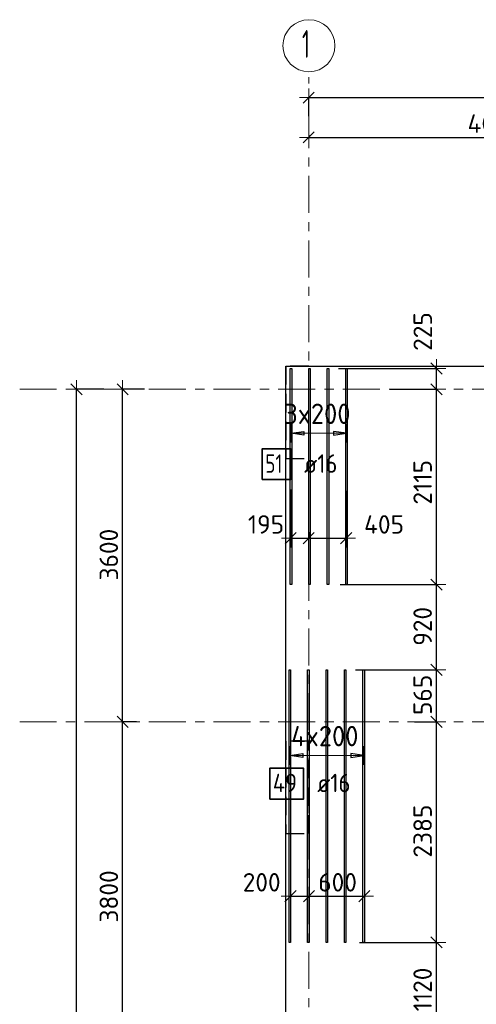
# Model space of a CAD drawing. Header units: metres. Extents: x -38 to 107, y -15 to 21.
# Tile 8 of 89: x -2.63 to 2.31, y 9.74 to 20.4. Entities that reach past the tile are written whole.
import ezdxf

# ---------------------------------------------------------------- set-up
doc = ezdxf.new("R2010")
doc.units = ezdxf.units.M
doc.header["$PDMODE"] = 65
for name, pattern in [('______11', [0.5, 0.4, -0.05, 0, -0.05]), ('______2', [0.27, 0.2, -0.07]), ('______5', [1.1, 0.8, -0.1, 0.1, -0.1])]:
    doc.linetypes.add(name, pattern=pattern)
for name, color, linetype, lineweight in [('XR$2$Осевая линия (1)', 7, '______5', 13), ('XR$2$Размерная линия (1)', 7, 'Continuous', 13), ('XR$3$Перекрытие (1)', 7, 'Continuous', 35), ('XR$3$Размерная линия (1)', 7, 'Continuous', 13)]:
    doc.layers.add(name, color=color, linetype=linetype, lineweight=lineweight)
doc.layers.add('XR$3$Арм.стержн.Доп. Арм верхн.зоны Х', color=7, linetype='Continuous', lineweight=35, true_color=0x8c8cff)
doc.layers.add('XR$5$Стена_ бетон несущ.', color=7, linetype='Continuous', lineweight=70, true_color=0xb4b496)
doc.styles.add('ISOCPEUR', font='txt')
doc.dimstyles.new('DIMSTYLE_2', dxfattribs={"dimtxt": 0.2, "dimasz": 0.2, "dimexe": 0, "dimexo": 0, "dimgap": 0.1, "dimtad": 2, "dimdec": 0, "dimlfac": 1000, "dimrnd": 5, "dimzin": 12, "dimdsep": 46, "dimtxsty": 'ISOCPEUR', "dimblk1": 'ALL_ML_STRICH', "dimblk2": 'ALL_ML_STRICH', "dimsah": 1, "dimcen": 0, "dimclrd": 7, "dimclre": 256, "dimclrt": 7, "dimadec": 0, "dimazin": 0, "dimtfac": 1, "dimtdec": 0, "dimtix": 1, "dimtmove": 2, "dimatfit": 3, "dimfxl": 0, "dimtzin": 0, "dimlwd": 0, "dimlwe": -3, "dimarcsym": 0})
doc.dimstyles.new('DIMSTYLE_3', dxfattribs={"dimtxt": 0.2, "dimasz": 0.2, "dimexe": 0, "dimexo": 0, "dimgap": 0.1, "dimtad": 2, "dimdec": 0, "dimlfac": 1000, "dimrnd": 5, "dimzin": 12, "dimdsep": 46, "dimtxsty": 'ISOCPEUR', "dimblk1": 'ALL_ML_STRICH', "dimblk2": 'ALL_ML_STRICH', "dimsah": 1, "dimcen": 0, "dimclrd": 7, "dimclre": 256, "dimclrt": 7, "dimadec": 0, "dimazin": 0, "dimtfac": 1, "dimtdec": 0, "dimtix": 1, "dimtmove": 2, "dimatfit": 3, "dimfxl": 0, "dimtzin": 0, "dimlwd": 0, "dimlwe": -3, "dimarcsym": 0})
doc.dimstyles.new('DIMSTYLE_6', dxfattribs={"dimtxt": 0.2, "dimasz": 0.2, "dimexe": 0, "dimexo": 0, "dimgap": 0.1, "dimtad": 2, "dimdec": 0, "dimlfac": 1000, "dimrnd": 5, "dimzin": 12, "dimdsep": 46, "dimtxsty": 'ISOCPEUR', "dimblk1": 'ALL_ML_STRICH', "dimblk2": 'ALL_ML_STRICH', "dimsah": 1, "dimcen": 0, "dimclrd": 7, "dimclre": 256, "dimclrt": 7, "dimadec": 0, "dimazin": 0, "dimtfac": 1, "dimtdec": 0, "dimtix": 1, "dimtmove": 2, "dimatfit": 3, "dimfxl": 0, "dimtvp": 1.2, "dimtzin": 0, "dimlwd": 0, "dimlwe": -3, "dimarcsym": 0})

# ---------------------------------------------------------------- blocks, each defined once
blk = doc.blocks.new('ALL_ML_STRICH')
at = {"color": 0, "linetype": 'ByBlock', "lineweight": -2}
for p, q in [((-1, 0), (0.5, 0)), ((-0.3, -0.3), (0.3, 0.3)), ((0, -0.5), (0, 0.5))]:
    blk.add_line(p, q, dxfattribs=at)
blk = doc.blocks.new('*D5')
at = {"layer": 'DEFPOINTS', "color": 7, "linetype": 'Continuous', "lineweight": 13, "transparency": 33554687}
for p in [(-1.699, 16.4), (-2.294, 0), (-2.015, 0)]:
    blk.add_point(p, dxfattribs=at)
at = {"layer": 'XR$2$Размерная линия (1)', "color": 9, "linetype": 'Continuous', "lineweight": -2, "true_color": 0xc7c7c7, "transparency": 33554687}
for p, q in [((-1.719, 16.4), (-2.015, 16.4)), ((-2.274, 0), (-2.015, 0))]:
    blk.add_line(p, q, dxfattribs=at)
at = {"layer": 'XR$2$Размерная линия (1)', "color": 7, "linetype": 'Continuous', "lineweight": -2, "transparency": 33554687}
blk.add_line((-2.015, 0), (-2.015, 16.4), dxfattribs=at)
at = {"layer": 'XR$2$Размерная линия (1)', "color": 7, "linetype": 'Continuous', "lineweight": 13, "transparency": 33554687, "xscale": 0.2, "yscale": 0.2, "zscale": 0.2}
for p, rotation in [((-2.015, 16.4), 90), ((-2.015, 0), 270)]:
    blk.add_blockref('ALL_ML_STRICH', p, dxfattribs=dict(at, rotation=rotation))
at = {"layer": 'XR$2$Размерная линия (1)', "color": 7, "linetype": 'Continuous', "lineweight": 13, "transparency": 33554687, "insert": (-2.165, 8.22), "char_height": 0.2, "width": 1, "attachment_point": 5, "rotation": 90, "style": 'ISOCPEUR'}
blk.add_mtext('\\A1;{16400}', dxfattribs=at)
blk = doc.blocks.new('*D9')
at = {"layer": 'DEFPOINTS', "color": 7, "linetype": 'Continuous', "lineweight": 13, "transparency": 33554687}
for p in [(-1.347, 12.8), (-1.515, 9), (-1.253, 9)]:
    blk.add_point(p, dxfattribs=at)
at = {"layer": 'XR$2$Размерная линия (1)', "color": 9, "linetype": 'Continuous', "lineweight": -2, "true_color": 0xc7c7c7, "transparency": 33554687}
for p, q in [((-1.367, 12.8), (-1.515, 12.8)), ((-1.273, 9), (-1.515, 9))]:
    blk.add_line(p, q, dxfattribs=at)
at = {"layer": 'XR$2$Размерная линия (1)', "color": 7, "linetype": 'Continuous', "lineweight": -2, "transparency": 33554687}
blk.add_line((-1.515, 9), (-1.515, 12.8), dxfattribs=at)
at = {"layer": 'XR$2$Размерная линия (1)', "color": 7, "linetype": 'Continuous', "lineweight": 13, "transparency": 33554687, "xscale": 0.2, "yscale": 0.2, "zscale": 0.2}
for p, rotation in [((-1.515, 12.8), 90), ((-1.515, 9), 270)]:
    blk.add_blockref('ALL_ML_STRICH', p, dxfattribs=dict(at, rotation=rotation))
at = {"layer": 'XR$2$Размерная линия (1)', "color": 7, "linetype": 'Continuous', "lineweight": 13, "transparency": 33554687, "insert": (-1.665, 10.91), "char_height": 0.2, "width": 0.8, "attachment_point": 5, "rotation": 90, "style": 'ISOCPEUR'}
blk.add_mtext('\\A1;{3800}', dxfattribs=at)
blk = doc.blocks.new('*D10')
at = {"layer": 'DEFPOINTS', "color": 7, "linetype": 'Continuous', "lineweight": 13, "transparency": 33554687}
for p in [(-1.26, 16.4), (-1.515, 12.8), (-1.347, 12.8)]:
    blk.add_point(p, dxfattribs=at)
at = {"layer": 'XR$2$Размерная линия (1)', "color": 9, "linetype": 'Continuous', "lineweight": -2, "true_color": 0xc7c7c7, "transparency": 33554687}
for p, q in [((-1.28, 16.4), (-1.515, 16.4)), ((-1.367, 12.8), (-1.515, 12.8))]:
    blk.add_line(p, q, dxfattribs=at)
at = {"layer": 'XR$2$Размерная линия (1)', "color": 7, "linetype": 'Continuous', "lineweight": -2, "transparency": 33554687}
blk.add_line((-1.515, 12.8), (-1.515, 16.4), dxfattribs=at)
at = {"layer": 'XR$2$Размерная линия (1)', "color": 7, "linetype": 'Continuous', "lineweight": 13, "transparency": 33554687, "xscale": 0.2, "yscale": 0.2, "zscale": 0.2}
for p, rotation in [((-1.515, 16.4), 90), ((-1.515, 12.8), 270)]:
    blk.add_blockref('ALL_ML_STRICH', p, dxfattribs=dict(at, rotation=rotation))
at = {"layer": 'XR$2$Размерная линия (1)', "color": 7, "linetype": 'Continuous', "lineweight": 13, "transparency": 33554687, "insert": (-1.665, 14.61), "char_height": 0.2, "width": 0.8, "attachment_point": 5, "rotation": 90, "style": 'ISOCPEUR'}
blk.add_mtext('\\A1;{3600}', dxfattribs=at)
blk = doc.blocks.new('*D11')
at = {"layer": 'DEFPOINTS', "color": 7, "linetype": 'Continuous', "lineweight": 13, "transparency": 33554687}
for p in [(0.5, 19.557), (0.5, 19.377), (61.6, 17.12)]:
    blk.add_point(p, dxfattribs=at)
at = {"layer": 'XR$2$Размерная линия (1)', "color": 9, "linetype": 'Continuous', "lineweight": -2, "true_color": 0xc7c7c7, "transparency": 33554687}
for p, q in [((0.5, 19.357), (0.5, 19.557)), ((61.6, 17.14), (61.6, 19.557))]:
    blk.add_line(p, q, dxfattribs=at)
at = {"layer": 'XR$2$Размерная линия (1)', "color": 7, "linetype": 'Continuous', "lineweight": -2, "transparency": 33554687}
blk.add_line((0.5, 19.557), (61.6, 19.557), dxfattribs=at)
at = {"layer": 'XR$2$Размерная линия (1)', "color": 7, "linetype": 'Continuous', "lineweight": 13, "transparency": 33554687, "xscale": 0.2, "yscale": 0.2, "zscale": 0.2, "rotation": 180}
blk.add_blockref('ALL_ML_STRICH', (0.5, 19.557), dxfattribs=at)
at = {"layer": 'XR$2$Размерная линия (1)', "color": 7, "linetype": 'Continuous', "lineweight": 13, "transparency": 33554687, "xscale": 0.2, "yscale": 0.2, "zscale": 0.2}
blk.add_blockref('ALL_ML_STRICH', (61.6, 19.557), dxfattribs=at)
at = {"layer": 'XR$2$Размерная линия (1)', "color": 7, "linetype": 'Continuous', "lineweight": 13, "transparency": 33554687, "insert": (31.1, 19.707), "char_height": 0.2, "width": 1, "attachment_point": 5, "style": 'ISOCPEUR'}
blk.add_mtext('\\A1;{61100}', dxfattribs=at)
blk = doc.blocks.new('*D26')
at = {"layer": 'DEFPOINTS', "color": 7, "linetype": 'Continuous', "lineweight": 13, "transparency": 33554687}
for p in [(4.5, 19.191), (0.5, 19.17), (0.5, 19.126)]:
    blk.add_point(p, dxfattribs=at)
at = {"layer": 'XR$2$Размерная линия (1)', "color": 9, "linetype": 'Continuous', "lineweight": -2, "true_color": 0xc7c7c7, "transparency": 33554687}
for p, q in [((0.5, 19.15), (0.5, 19.126)), ((4.5, 19.171), (4.5, 19.126))]:
    blk.add_line(p, q, dxfattribs=at)
at = {"layer": 'XR$2$Размерная линия (1)', "color": 7, "linetype": 'Continuous', "lineweight": -2, "transparency": 33554687}
blk.add_line((0.5, 19.126), (4.5, 19.126), dxfattribs=at)
at = {"layer": 'XR$2$Размерная линия (1)', "color": 7, "linetype": 'Continuous', "lineweight": 13, "transparency": 33554687, "xscale": 0.2, "yscale": 0.2, "zscale": 0.2, "rotation": 180}
blk.add_blockref('ALL_ML_STRICH', (0.5, 19.126), dxfattribs=at)
at = {"layer": 'XR$2$Размерная линия (1)', "color": 7, "linetype": 'Continuous', "lineweight": 13, "transparency": 33554687, "xscale": 0.2, "yscale": 0.2, "zscale": 0.2}
blk.add_blockref('ALL_ML_STRICH', (4.5, 19.126), dxfattribs=at)
at = {"layer": 'XR$2$Размерная линия (1)', "color": 7, "linetype": 'Continuous', "lineweight": 13, "transparency": 33554687, "insert": (2.5, 19.276), "char_height": 0.2, "width": 0.8, "attachment_point": 5, "style": 'ISOCPEUR'}
blk.add_mtext('\\A1;{4000}', dxfattribs=at)
blk = doc.blocks.new('*D47')
at = {"layer": 'DEFPOINTS', "color": 7, "linetype": 'Continuous', "lineweight": 13, "transparency": 33554687}
for p in [(1.028, 10.413), (1.006, 9.292), (1.883, 9.292)]:
    blk.add_point(p, dxfattribs=at)
at = {"layer": 'XR$3$Размерная линия (1)', "color": 9, "linetype": 'Continuous', "lineweight": -2, "true_color": 0xc7c7c7, "transparency": 33554687}
for p, q in [((1.048, 10.413), (1.883, 10.413)), ((1.026, 9.292), (1.883, 9.292))]:
    blk.add_line(p, q, dxfattribs=at)
at = {"layer": 'XR$3$Размерная линия (1)', "color": 7, "linetype": 'Continuous', "lineweight": -2, "transparency": 33554687}
blk.add_line((1.883, 9.292), (1.883, 10.413), dxfattribs=at)
at = {"layer": 'XR$3$Размерная линия (1)', "color": 7, "linetype": 'Continuous', "lineweight": 13, "transparency": 33554687, "xscale": 0.2, "yscale": 0.2, "zscale": 0.2}
for p, rotation in [((1.883, 10.413), 90), ((1.883, 9.292), 270)]:
    blk.add_blockref('ALL_ML_STRICH', p, dxfattribs=dict(at, rotation=rotation))
at = {"layer": 'XR$3$Размерная линия (1)', "color": 7, "linetype": 'Continuous', "lineweight": 13, "transparency": 33554687, "insert": (1.733, 9.903), "char_height": 0.2, "width": 0.8, "attachment_point": 5, "rotation": 90, "style": 'ISOCPEUR'}
blk.add_mtext('\\A1;{1120}', dxfattribs=at)
blk = doc.blocks.new('*D48')
at = {"layer": 'DEFPOINTS', "color": 7, "linetype": 'Continuous', "lineweight": 13, "transparency": 33554687}
for p in [(1.624, 12.8), (1.028, 10.413), (1.883, 10.413)]:
    blk.add_point(p, dxfattribs=at)
at = {"layer": 'XR$3$Размерная линия (1)', "color": 9, "linetype": 'Continuous', "lineweight": -2, "true_color": 0xc7c7c7, "transparency": 33554687}
for p, q in [((1.644, 12.8), (1.883, 12.8)), ((1.048, 10.413), (1.883, 10.413))]:
    blk.add_line(p, q, dxfattribs=at)
at = {"layer": 'XR$3$Размерная линия (1)', "color": 7, "linetype": 'Continuous', "lineweight": -2, "transparency": 33554687}
blk.add_line((1.883, 10.413), (1.883, 12.8), dxfattribs=at)
at = {"layer": 'XR$3$Размерная линия (1)', "color": 7, "linetype": 'Continuous', "lineweight": 13, "transparency": 33554687, "xscale": 0.2, "yscale": 0.2, "zscale": 0.2}
for p, rotation in [((1.883, 12.8), 90), ((1.883, 10.413), 270)]:
    blk.add_blockref('ALL_ML_STRICH', p, dxfattribs=dict(at, rotation=rotation))
at = {"layer": 'XR$3$Размерная линия (1)', "color": 7, "linetype": 'Continuous', "lineweight": 13, "transparency": 33554687, "insert": (1.733, 11.617), "char_height": 0.2, "width": 0.8, "attachment_point": 5, "rotation": 90, "style": 'ISOCPEUR'}
blk.add_mtext('\\A1;{2385}', dxfattribs=at)
blk = doc.blocks.new('*D49')
at = {"layer": 'DEFPOINTS', "color": 7, "linetype": 'Continuous', "lineweight": 13, "transparency": 33554687}
for p in [(0.985, 13.363), (1.624, 12.8), (1.883, 12.8)]:
    blk.add_point(p, dxfattribs=at)
at = {"layer": 'XR$3$Размерная линия (1)', "color": 9, "linetype": 'Continuous', "lineweight": -2, "true_color": 0xc7c7c7, "transparency": 33554687}
for p, q in [((1.005, 13.363), (1.883, 13.363)), ((1.644, 12.8), (1.883, 12.8))]:
    blk.add_line(p, q, dxfattribs=at)
at = {"layer": 'XR$3$Размерная линия (1)', "color": 7, "linetype": 'Continuous', "lineweight": -2, "transparency": 33554687}
blk.add_line((1.883, 12.8), (1.883, 13.363), dxfattribs=at)
at = {"layer": 'XR$3$Размерная линия (1)', "color": 7, "linetype": 'Continuous', "lineweight": 13, "transparency": 33554687, "xscale": 0.2, "yscale": 0.2, "zscale": 0.2}
for p, rotation in [((1.883, 13.363), 90), ((1.883, 12.8), 270)]:
    blk.add_blockref('ALL_ML_STRICH', p, dxfattribs=dict(at, rotation=rotation))
at = {"layer": 'XR$3$Размерная линия (1)', "color": 7, "linetype": 'Continuous', "lineweight": 13, "transparency": 33554687, "insert": (1.733, 13.092), "char_height": 0.2, "width": 0.6, "attachment_point": 5, "rotation": 90, "style": 'ISOCPEUR'}
blk.add_mtext('\\A1;{565}', dxfattribs=at)
blk = doc.blocks.new('*D50')
at = {"layer": 'DEFPOINTS', "color": 7, "linetype": 'Continuous', "lineweight": 13, "transparency": 33554687}
for p in [(0.821, 14.285), (0.985, 13.363), (1.883, 13.363)]:
    blk.add_point(p, dxfattribs=at)
at = {"layer": 'XR$3$Размерная линия (1)', "color": 9, "linetype": 'Continuous', "lineweight": -2, "true_color": 0xc7c7c7, "transparency": 33554687}
for p, q in [((0.841, 14.285), (1.883, 14.285)), ((1.005, 13.363), (1.883, 13.363))]:
    blk.add_line(p, q, dxfattribs=at)
at = {"layer": 'XR$3$Размерная линия (1)', "color": 7, "linetype": 'Continuous', "lineweight": -2, "transparency": 33554687}
blk.add_line((1.883, 13.363), (1.883, 14.285), dxfattribs=at)
at = {"layer": 'XR$3$Размерная линия (1)', "color": 7, "linetype": 'Continuous', "lineweight": 13, "transparency": 33554687, "xscale": 0.2, "yscale": 0.2, "zscale": 0.2}
for p, rotation in [((1.883, 14.285), 90), ((1.883, 13.363), 270)]:
    blk.add_blockref('ALL_ML_STRICH', p, dxfattribs=dict(at, rotation=rotation))
at = {"layer": 'XR$3$Размерная линия (1)', "color": 7, "linetype": 'Continuous', "lineweight": 13, "transparency": 33554687, "insert": (1.733, 13.834), "char_height": 0.2, "width": 0.6, "attachment_point": 5, "rotation": 90, "style": 'ISOCPEUR'}
blk.add_mtext('\\A1;{920}', dxfattribs=at)
blk = doc.blocks.new('*D51')
at = {"layer": 'DEFPOINTS', "color": 7, "linetype": 'Continuous', "lineweight": 13, "transparency": 33554687}
for p in [(1.358, 16.4), (0.821, 14.285), (1.883, 14.285)]:
    blk.add_point(p, dxfattribs=at)
at = {"layer": 'XR$3$Размерная линия (1)', "color": 9, "linetype": 'Continuous', "lineweight": -2, "true_color": 0xc7c7c7, "transparency": 33554687}
for p, q in [((1.378, 16.4), (1.883, 16.4)), ((0.841, 14.285), (1.883, 14.285))]:
    blk.add_line(p, q, dxfattribs=at)
at = {"layer": 'XR$3$Размерная линия (1)', "color": 7, "linetype": 'Continuous', "lineweight": -2, "transparency": 33554687}
blk.add_line((1.883, 14.285), (1.883, 16.4), dxfattribs=at)
at = {"layer": 'XR$3$Размерная линия (1)', "color": 7, "linetype": 'Continuous', "lineweight": 13, "transparency": 33554687, "xscale": 0.2, "yscale": 0.2, "zscale": 0.2}
for p, rotation in [((1.883, 16.4), 90), ((1.883, 14.285), 270)]:
    blk.add_blockref('ALL_ML_STRICH', p, dxfattribs=dict(at, rotation=rotation))
at = {"layer": 'XR$3$Размерная линия (1)', "color": 7, "linetype": 'Continuous', "lineweight": 13, "transparency": 33554687, "insert": (1.733, 15.393), "char_height": 0.2, "width": 0.8, "attachment_point": 5, "rotation": 90, "style": 'ISOCPEUR'}
blk.add_mtext('\\A1;{2115}', dxfattribs=at)
blk = doc.blocks.new('*D52')
at = {"layer": 'DEFPOINTS', "color": 7, "linetype": 'Continuous', "lineweight": 13, "transparency": 33554687}
for p in [(0.801, 16.625), (1.358, 16.4), (1.883, 16.4)]:
    blk.add_point(p, dxfattribs=at)
at = {"layer": 'XR$3$Размерная линия (1)', "color": 9, "linetype": 'Continuous', "lineweight": -2, "true_color": 0xc7c7c7, "transparency": 33554687}
for p, q in [((0.821, 16.625), (1.883, 16.625)), ((1.378, 16.4), (1.883, 16.4))]:
    blk.add_line(p, q, dxfattribs=at)
at = {"layer": 'XR$3$Размерная линия (1)', "color": 7, "linetype": 'Continuous', "lineweight": -2, "transparency": 33554687}
blk.add_line((1.883, 16.4), (1.883, 16.625), dxfattribs=at)
at = {"layer": 'XR$3$Размерная линия (1)', "color": 7, "linetype": 'Continuous', "lineweight": 13, "transparency": 33554687, "xscale": 0.2, "yscale": 0.2, "zscale": 0.2}
for p, rotation in [((1.883, 16.625), 90), ((1.883, 16.4), 270)]:
    blk.add_blockref('ALL_ML_STRICH', p, dxfattribs=dict(at, rotation=rotation))
at = {"layer": 'XR$3$Размерная линия (1)', "color": 7, "linetype": 'Continuous', "lineweight": 13, "transparency": 33554687, "insert": (1.734, 17.025), "char_height": 0.2, "width": 0.6, "attachment_point": 5, "rotation": 90, "style": 'ISOCPEUR'}
blk.add_mtext('\\A1;{225}', dxfattribs=at)
blk = doc.blocks.new('*D81')
at = {"layer": 'DEFPOINTS', "color": 7, "linetype": 'Continuous', "lineweight": 13, "transparency": 33554687}
for p in [(0.302, 10.979), (0.502, 10.984), (0.302, 10.913)]:
    blk.add_point(p, dxfattribs=at)
at = {"layer": 'XR$3$Размерная линия (1)', "color": 9, "linetype": 'Continuous', "lineweight": -2, "true_color": 0xc7c7c7, "transparency": 33554687}
for p, q in [((0.302, 10.959), (0.302, 10.913)), ((0.502, 10.964), (0.502, 10.913))]:
    blk.add_line(p, q, dxfattribs=at)
at = {"layer": 'XR$3$Размерная линия (1)', "color": 7, "linetype": 'Continuous', "lineweight": -2, "transparency": 33554687}
blk.add_line((0.302, 10.913), (0.502, 10.913), dxfattribs=at)
at = {"layer": 'XR$3$Размерная линия (1)', "color": 7, "linetype": 'Continuous', "lineweight": 13, "transparency": 33554687, "xscale": 0.2, "yscale": 0.2, "zscale": 0.2, "rotation": 180}
blk.add_blockref('ALL_ML_STRICH', (0.302, 10.913), dxfattribs=at)
at = {"layer": 'XR$3$Размерная линия (1)', "color": 7, "linetype": 'Continuous', "lineweight": 13, "transparency": 33554687, "xscale": 0.2, "yscale": 0.2, "zscale": 0.2}
blk.add_blockref('ALL_ML_STRICH', (0.502, 10.913), dxfattribs=at)
at = {"layer": 'XR$3$Размерная линия (1)', "color": 7, "linetype": 'Continuous', "lineweight": 13, "transparency": 33554687, "insert": (-0.01, 11.063), "char_height": 0.2, "width": 0.6, "attachment_point": 5, "style": 'ISOCPEUR'}
blk.add_mtext('\\A1;{200}', dxfattribs=at)
blk = doc.blocks.new('*D82')
at = {"layer": 'DEFPOINTS', "color": 7, "linetype": 'Continuous', "lineweight": 13, "transparency": 33554687}
for p in [(0.502, 10.984), (0.502, 10.913), (1.102, 10.975)]:
    blk.add_point(p, dxfattribs=at)
at = {"layer": 'XR$3$Размерная линия (1)', "color": 9, "linetype": 'Continuous', "lineweight": -2, "true_color": 0xc7c7c7, "transparency": 33554687}
for p, q in [((0.502, 10.964), (0.502, 10.913)), ((1.102, 10.955), (1.102, 10.913))]:
    blk.add_line(p, q, dxfattribs=at)
at = {"layer": 'XR$3$Размерная линия (1)', "color": 7, "linetype": 'Continuous', "lineweight": -2, "transparency": 33554687}
blk.add_line((0.502, 10.913), (1.102, 10.913), dxfattribs=at)
at = {"layer": 'XR$3$Размерная линия (1)', "color": 7, "linetype": 'Continuous', "lineweight": 13, "transparency": 33554687, "xscale": 0.2, "yscale": 0.2, "zscale": 0.2, "rotation": 180}
blk.add_blockref('ALL_ML_STRICH', (0.502, 10.913), dxfattribs=at)
at = {"layer": 'XR$3$Размерная линия (1)', "color": 7, "linetype": 'Continuous', "lineweight": 13, "transparency": 33554687, "xscale": 0.2, "yscale": 0.2, "zscale": 0.2}
blk.add_blockref('ALL_ML_STRICH', (1.102, 10.913), dxfattribs=at)
at = {"layer": 'XR$3$Размерная линия (1)', "color": 7, "linetype": 'Continuous', "lineweight": 13, "transparency": 33554687, "insert": (0.812, 11.063), "char_height": 0.2, "width": 0.6, "attachment_point": 5, "style": 'ISOCPEUR'}
blk.add_mtext('\\A1;{600}', dxfattribs=at)
blk = doc.blocks.new('*D83')
at = {"layer": 'DEFPOINTS', "color": 7, "linetype": 'Continuous', "lineweight": 13, "transparency": 33554687}
for p in [(0.305, 15.336), (0.5, 14.874), (0.305, 14.788)]:
    blk.add_point(p, dxfattribs=at)
at = {"layer": 'XR$3$Размерная линия (1)', "color": 9, "linetype": 'Continuous', "lineweight": -2, "true_color": 0xc7c7c7, "transparency": 33554687}
for p, q in [((0.305, 15.316), (0.305, 14.788)), ((0.5, 14.854), (0.5, 14.788))]:
    blk.add_line(p, q, dxfattribs=at)
at = {"layer": 'XR$3$Размерная линия (1)', "color": 7, "linetype": 'Continuous', "lineweight": -2, "transparency": 33554687}
blk.add_line((0.305, 14.788), (0.5, 14.788), dxfattribs=at)
at = {"layer": 'XR$3$Размерная линия (1)', "color": 7, "linetype": 'Continuous', "lineweight": 13, "transparency": 33554687, "xscale": 0.2, "yscale": 0.2, "zscale": 0.2, "rotation": 180}
blk.add_blockref('ALL_ML_STRICH', (0.305, 14.788), dxfattribs=at)
at = {"layer": 'XR$3$Размерная линия (1)', "color": 7, "linetype": 'Continuous', "lineweight": 13, "transparency": 33554687, "xscale": 0.2, "yscale": 0.2, "zscale": 0.2}
blk.add_blockref('ALL_ML_STRICH', (0.5, 14.788), dxfattribs=at)
at = {"layer": 'XR$3$Размерная линия (1)', "color": 7, "linetype": 'Continuous', "lineweight": 13, "transparency": 33554687, "insert": (0.037, 14.937), "char_height": 0.2, "width": 0.6, "attachment_point": 5, "style": 'ISOCPEUR'}
blk.add_mtext('\\A1;{195}', dxfattribs=at)
blk = doc.blocks.new('*D84')
at = {"layer": 'DEFPOINTS', "color": 7, "linetype": 'Continuous', "lineweight": 13, "transparency": 33554687}
for p in [(0.905, 15.319), (0.5, 14.874), (0.5, 14.788)]:
    blk.add_point(p, dxfattribs=at)
at = {"layer": 'XR$3$Размерная линия (1)', "color": 9, "linetype": 'Continuous', "lineweight": -2, "true_color": 0xc7c7c7, "transparency": 33554687}
for p, q in [((0.905, 15.299), (0.905, 14.788)), ((0.5, 14.854), (0.5, 14.788))]:
    blk.add_line(p, q, dxfattribs=at)
at = {"layer": 'XR$3$Размерная линия (1)', "color": 7, "linetype": 'Continuous', "lineweight": -2, "transparency": 33554687}
blk.add_line((0.5, 14.788), (0.905, 14.788), dxfattribs=at)
at = {"layer": 'XR$3$Размерная линия (1)', "color": 7, "linetype": 'Continuous', "lineweight": 13, "transparency": 33554687, "xscale": 0.2, "yscale": 0.2, "zscale": 0.2, "rotation": 180}
blk.add_blockref('ALL_ML_STRICH', (0.5, 14.788), dxfattribs=at)
at = {"layer": 'XR$3$Размерная линия (1)', "color": 7, "linetype": 'Continuous', "lineweight": 13, "transparency": 33554687, "xscale": 0.2, "yscale": 0.2, "zscale": 0.2}
blk.add_blockref('ALL_ML_STRICH', (0.905, 14.788), dxfattribs=at)
at = {"layer": 'XR$3$Размерная линия (1)', "color": 7, "linetype": 'Continuous', "lineweight": 13, "transparency": 33554687, "insert": (1.315, 14.937), "char_height": 0.2, "width": 0.6, "attachment_point": 5, "style": 'ISOCPEUR'}
blk.add_mtext('\\A1;{405}', dxfattribs=at)

msp = doc.modelspace()

# ---------------------------------------------------------------- linework, layer by layer
at = {"layer": 'XR$2$Осевая линия (1)', "color": 253, "linetype": '______11', "lineweight": 13, "true_color": 0xa0a0a0, "transparency": 33554687}
for p, q in [((0.5, -3.39), (0.5, 19.78)), ((-2.63, 16.4), (62.6, 16.4)), ((-2.63, 12.8), (62.6, 12.8))]:
    msp.add_line(p, q, dxfattribs=at)
at = {"layer": 'XR$2$Осевая линия (1)', "color": 7, "linetype": 'Continuous', "lineweight": 13, "transparency": 33554687}
msp.add_circle((0.5019, 20.1186), 0.2819, dxfattribs=at)
at = {"layer": 'XR$3$Арм.стержн.Доп. Арм верхн.зоны Х', "color": 253, "linetype": 'Continuous', "lineweight": -3, "true_color": 0xa0a0a0, "transparency": 33554687}
for p, q in [((0.3077, 15.9246), (0.3077, 16.0246)), ((0.9077, 15.9246), (0.9077, 16.0246)), ((0.3077, 15.9246), (0.3077, 15.8246)), ((0.9077, 15.9246), (0.9077, 15.8246)), ((0.2947, 12.4356), (0.2947, 12.5356)), ((1.0947, 12.4356), (1.0947, 12.5356)), ((0.2947, 12.4356), (0.2947, 12.3356)), ((1.0947, 12.4356), (1.0947, 12.3356))]:
    msp.add_line(p, q, dxfattribs=at)
at = {"layer": 'XR$3$Арм.стержн.Доп. Арм верхн.зоны Х', "color": 7, "linetype": 'Continuous', "lineweight": 25, "transparency": 33554687}
for p, q in [((0.3077, 15.9246), (0.4477, 15.9446)), ((0.4477, 15.9046), (0.3077, 15.9246)), ((0.4477, 15.9446), (0.4477, 15.9046)), ((0.9077, 15.9246), (0.7677, 15.9446)), ((0.7677, 15.9446), (0.7677, 15.9046)), ((0.7677, 15.9046), (0.9077, 15.9246)), ((0.2947, 12.4356), (0.4347, 12.4556)), ((0.4347, 12.4156), (0.2947, 12.4356)), ((0.4347, 12.4556), (0.4347, 12.4156)), ((1.0947, 12.4356), (0.9547, 12.4556)), ((0.9547, 12.4556), (0.9547, 12.4156)), ((0.9547, 12.4156), (1.0947, 12.4356))]:
    msp.add_line(p, q, dxfattribs=at)
at = {"layer": 'XR$3$Арм.стержн.Доп. Арм верхн.зоны Х', "color": 7, "linetype": 'Continuous', "lineweight": 13, "transparency": 33554687}
for p, q in [((0.3077, 15.9246), (0.3077, 15.9246)), ((0.3077, 15.9246), (0.9077, 15.9246)), ((0.9077, 15.9246), (0.9077, 15.9246)), ((0.2947, 12.4356), (0.2947, 12.4356)), ((0.2947, 12.4356), (1.0947, 12.4356)), ((1.0947, 12.4356), (1.0947, 12.4356))]:
    msp.add_line(p, q, dxfattribs=at)
at = {"layer": 'XR$3$Арм.стержн.Доп. Арм верхн.зоны Х', "color": 7, "linetype": 'Continuous', "lineweight": 25, "transparency": 33554687}
for points in [[(0.2997, 14.2852), (0.2997, 16.6252), (0.3157, 16.6252), (0.3157, 14.2852), (0.2997, 14.2852)], [(0.4997, 14.2852), (0.4997, 16.6252), (0.5157, 16.6252), (0.5157, 14.2852), (0.4997, 14.2852)], [(0.6997, 14.2852), (0.6997, 16.6252), (0.7157, 16.6252), (0.7157, 14.2852), (0.6997, 14.2852)], [(0.8997, 14.2852), (0.8997, 16.6252), (0.9157, 16.6252), (0.9157, 14.2852), (0.8997, 14.2852)], [(0.2867, 10.4132), (0.2867, 13.3632), (0.3027, 13.3632), (0.3027, 10.4132), (0.2867, 10.4132)], [(0.4867, 10.4132), (0.4867, 13.3632), (0.5027, 13.3632), (0.5027, 10.4132), (0.4867, 10.4132)], [(0.6867, 10.4132), (0.6867, 13.3632), (0.7027, 13.3632), (0.7027, 10.4132), (0.6867, 10.4132)], [(0.8867, 10.4132), (0.8867, 13.3632), (0.9027, 13.3632), (0.9027, 10.4132), (0.8867, 10.4132)], [(1.0867, 10.4132), (1.0867, 13.3632), (1.1027, 13.3632), (1.1027, 10.4132), (1.0867, 10.4132)]]:
    msp.add_lwpolyline(points, dxfattribs=at)
at = {"layer": 'XR$3$Арм.стержн.Доп. Арм верхн.зоны Х', "color": 7, "linetype": 'Continuous', "lineweight": 35, "transparency": 33554687}
for points in [[(-0.0036, 15.4222), (0.303, 15.4222), (0.303, 15.7555), (-0.0036, 15.7555), (-0.0036, 15.4222)], [(0.0776, 11.9647), (0.4443, 11.9647), (0.4443, 12.298), (0.0776, 12.298), (0.0776, 11.9647)]]:
    msp.add_lwpolyline(points, dxfattribs=at)
at = {"layer": 'XR$3$Перекрытие (1)', "color": 7, "linetype": 'Continuous', "lineweight": 25, "transparency": 33554687}
for p, q in [((0.25, -0.2498), (0.25, 16.6502)), ((0.25, 16.6502), (19.08, 16.6502))]:
    msp.add_line(p, q, dxfattribs=at)
at = {"layer": 'XR$5$Стена_ бетон несущ.', "color": 253, "linetype": '______2', "lineweight": -3, "true_color": 0xa0a0a0, "transparency": 33554687}
for p, q in [((0.5, 16.65), (0.25, 16.65)), ((0.25, 16.65), (0.25, 15.65)), ((0.5, 16.4), (0.5, 16.65)), ((0.5, 15.65), (0.5, 16.4)), ((0.25, 15.65), (0.5, 15.65)), ((0.5, 12.59), (0.25, 12.59)), ((0.25, 12.59), (0.25, 11.59)), ((0.5, 11.59), (0.5, 12.59)), ((0.25, 11.59), (0.5, 11.59))]:
    msp.add_line(p, q, dxfattribs=at)

# ---------------------------------------------------------------- texts
at = {"layer": 'XR$2$Осевая линия (1)', "color": 7, "linetype": 'Continuous', "lineweight": 13, "transparency": 33554687, "insert": (0.4269, 19.9881), "char_height": 0.3, "width": 0.233333, "attachment_point": 7, "style": 'ISOCPEUR'}
msp.add_mtext('\\W0.56;1', dxfattribs=at)
at = {"layer": 'XR$3$Арм.стержн.Доп. Арм верхн.зоны Х', "color": 7, "linetype": 'Continuous', "lineweight": 13, "transparency": 33554687, "char_height": 0.22, "attachment_point": 7, "style": 'ISOCPEUR'}
for s, insert, width in [('\\W0.95;3x200', (0.2337, 16.0246), 0.873359), ('\\W0.95;4x200', (0.3097, 12.5356), 0.895564)]:
    msp.add_mtext(s, dxfattribs=dict(at, insert=insert, width=width))
at = {"layer": 'XR$3$Арм.стержн.Доп. Арм верхн.зоны Х', "color": 7, "linetype": 'Continuous', "lineweight": 25, "transparency": 33554687, "char_height": 0.2, "attachment_point": 7, "style": 'ISOCPEUR'}
for s, insert, width in [('\\W0.75;51', (0.0297, 15.4955), 0.314854), ('\\W0.89; ø16 ', (0.3364, 15.4955), 0.749105), ('\\W0.88;49', (0.1109, 12.038), 0.387995), ('\\W0.89; ø16 ', (0.4776, 12.038), 0.749105)]:
    msp.add_mtext(s, dxfattribs=dict(at, insert=insert, width=width))

# ---------------------------------------------------------------- dimensions: what is measured, and where the dimension line sits
at = {"layer": 'XR$2$Размерная линия (1)', "color": 7, "linetype": 'Continuous', "lineweight": 13, "transparency": 33554687}
for base, p1, p2, picture, middle in [((61.6, 19.5574), (0.5, 19.3568), (61.6, 17.1397), '*D11', (31.1, 19.7074)), ((4.5, 19.1261), (0.5, 19.1495), (4.5, 19.1712), '*D26', (2.5, 19.2761))]:
    dim = msp.add_linear_dim(base=base, p1=p1, p2=p2, dimstyle='DIMSTYLE_3', override={"dimpost": '<>', "dimclrd": 7, "dimclre": 9, "dimclrt": 7, "dimlwd": 0, "dimlwe": 65533}, dxfattribs=at)
    dim.commit()
    dim.dimension.update_dxf_attribs({"geometry": picture, "text_midpoint": middle, "dimtype": 160})
for base, p1, p2, dimstyle, picture, middle in [((-2.0153, 16.4), (-2.2738, 0), (-1.7186, 16.4), 'DIMSTYLE_2', '*D5', (-2.1653, 8.22)), ((-1.5153, 16.4), (-1.3672, 12.8), (-1.2805, 16.4), 'DIMSTYLE_3', '*D10', (-1.6653, 14.61)), ((-1.5153, 12.8), (-1.2732, 9), (-1.3672, 12.8), 'DIMSTYLE_3', '*D9', (-1.6653, 10.91))]:
    dim = msp.add_linear_dim(base=base, p1=p1, p2=p2, angle=90, dimstyle=dimstyle, override={"dimpost": '<>', "dimclrd": 7, "dimclre": 9, "dimclrt": 7, "dimlwd": 0, "dimlwe": 65533}, dxfattribs=at)
    dim.commit()
    dim.dimension.update_dxf_attribs({"geometry": picture, "text_midpoint": middle, "dimtype": 160})
at = {"layer": 'XR$3$Размерная линия (1)', "color": 7, "linetype": 'Continuous', "lineweight": 13, "transparency": 33554687}
for base, p1, p2, dimstyle, picture, middle in [((1.8833, 16.6252), (1.3782, 16.4), (0.8207, 16.6252), 'DIMSTYLE_6', '*D52', (1.7335, 17.0247)), ((1.8833, 16.4), (0.841, 14.2852), (1.3782, 16.4), 'DIMSTYLE_3', '*D51', (1.7333, 15.3926)), ((1.8833, 14.2852), (1.0049, 13.3632), (0.841, 14.2852), 'DIMSTYLE_3', '*D50', (1.7333, 13.8342)), ((1.8833, 13.3632), (1.6435, 12.8), (1.0049, 13.3632), 'DIMSTYLE_6', '*D49', (1.7333, 13.0916)), ((1.8833, 12.8), (1.0482, 10.4132), (1.6435, 12.8), 'DIMSTYLE_3', '*D48', (1.7333, 11.6166)), ((1.8833, 10.4132), (1.0259, 9.2924), (1.0482, 10.4132), 'DIMSTYLE_3', '*D47', (1.7333, 9.9028))]:
    dim = msp.add_linear_dim(base=base, p1=p1, p2=p2, angle=90, dimstyle=dimstyle, override={"dimpost": '<>', "dimclrd": 7, "dimclre": 9, "dimclrt": 7, "dimlwd": 0, "dimlwe": 65533}, dxfattribs=at)
    dim.commit()
    dim.dimension.update_dxf_attribs({"geometry": picture, "text_midpoint": middle, "dimtype": 160})
for base, p1, p2, dimstyle, picture, middle in [((0.5, 14.78837), (0.30454, 15.31571), (0.5, 14.85398), 'DIMSTYLE_6', '*D83', (0.03728, 14.93674)), ((0.90454, 14.78837), (0.5, 14.85398), (0.90454, 15.2991), 'DIMSTYLE_6', '*D84', (1.31465, 14.93678)), ((0.5022, 10.913), (0.3022, 10.9595), (0.5022, 10.9636), 'DIMSTYLE_6', '*D81', (-0.0102, 11.0629)), ((1.1022, 10.913), (0.5022, 10.9636), (1.1022, 10.9553), 'DIMSTYLE_3', '*D82', (0.8122, 11.063))]:
    dim = msp.add_linear_dim(base=base, p1=p1, p2=p2, dimstyle=dimstyle, override={"dimpost": '<>', "dimclrd": 7, "dimclre": 9, "dimclrt": 7, "dimlwd": 0, "dimlwe": 65533}, dxfattribs=at)
    dim.commit()
    dim.dimension.update_dxf_attribs({"geometry": picture, "text_midpoint": middle, "dimtype": 160})

doc.saveas('drawing.dxf')
